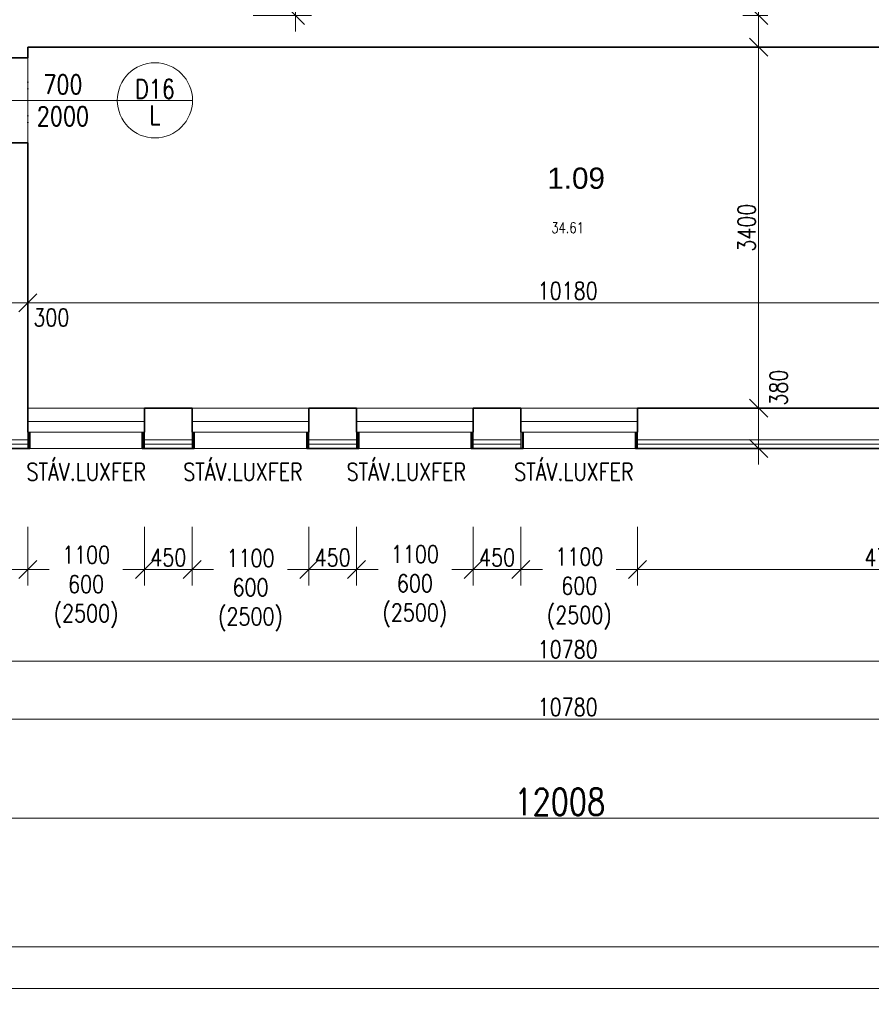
# Model space of a CAD drawing. Header units: millimetres. Extents: x -485339 to 350584, y -1189936 to 0.
# Tile 145 of 256: x -70281 to -62252, y -1065795 to -1056518. Entities that reach past the tile are written whole.
import ezdxf
from ezdxf.enums import TextEntityAlignment as Align

# ---------------------------------------------------------------- set-up
doc = ezdxf.new("R2010")
doc.units = ezdxf.units.MM
doc.header["$LTSCALE"] = 10
doc.linetypes.add('DĚLICÍ2', pattern=[15.875, 6.35, -3.175, 0, -3.175, 0, -3.175])
doc.layers.get('Defpoints').update_dxf_attribs({"color": 201})
for name, color, linetype, lineweight in [('N_popis_otvory', 10, 'Continuous', 18), ('N_čáry_obrys', 10, 'Continuous', 35), ('N_čáry_obv.plášt', 212, 'Continuous', 18), ('N_čáry_plné', 10, 'Continuous', 18), ('St_kóty', 132, 'Continuous', 18), ('St_otvory_okna', 40, 'Continuous', 18), ('St_plocha_místnosti', 250, 'Continuous', 18), ('St_čáry_nad', 250, 'DĚLICÍ2', 18), ('St_čáry_obrys', 5, 'Continuous', 35), ('St_čáry_plné', 250, 'Continuous', 18)]:
    doc.layers.add(name, color=color, linetype=linetype, lineweight=lineweight)
doc.layers.add('St_plocha_místn', color=140, linetype='Continuous', lineweight=18, plot=False)
doc.styles.add('Andy', font='arial.ttf')
doc.styles.get("Standard").update_dxf_attribs({"font": 'simplex.shx', "width": 0.8})
doc.linetypes.add('IZOLACE', pattern='A,0.0001,-0.1,[134,ltypeshp.shx,S=0.1,R=0,X=-0.1,Y=0],-0.2,[134,ltypeshp.shx,S=0.1,R=180,X=0.1,Y=0],-0.1', length=0.4001)
doc.dimstyles.new('stavebníM100', dxfattribs={"dimtxt": 165, "dimasz": 170, "dimexe": 150, "dimexo": 100, "dimgap": 30, "dimtad": 1, "dimdec": 0, "dimtxsty": 'Standard', "dimblk": 'OBLIQUE', "dimcen": -2.5, "dimdle": 150, "dimclrd": 256, "dimclre": 256, "dimclrt": 256, "dimadec": 4, "dimazin": 0, "dimtfac": 1, "dimtdec": 0, "dimtmove": 2, "dimatfit": 3, "dimldrblk": 'OBLIQUE', "dimfxl": 400, "dimfxlon": 1, "dimlwd": -1, "dimlwe": -1, "dimarcsym": 0})
doc.dimstyles.new('stavebníM100_modul', dxfattribs={"dimtxt": 250, "dimasz": 200, "dimexe": 150, "dimexo": 100, "dimgap": 30, "dimtad": 1, "dimdec": 0, "dimtxsty": 'Standard', "dimblk": 'DOT', "dimcen": -2.5, "dimdle": 150, "dimclrd": 256, "dimclre": 256, "dimclrt": 256, "dimadec": 4, "dimazin": 0, "dimtfac": 1, "dimtdec": 0, "dimtmove": 2, "dimatfit": 3, "dimldrblk": 'OBLIQUE', "dimfxl": 400, "dimfxlon": 1, "dimlwd": -1, "dimlwe": -1, "dimarcsym": 0})

# ---------------------------------------------------------------- blocks, each defined once
blk = doc.blocks.new('_OBLIQUE')
at = {"color": 0, "linetype": 'ByBlock'}
blk.add_line((-0.5, -0.5), (0.5, 0.5), dxfattribs=at)
blk = doc.blocks.new('*D5694')
at = {"layer": 'Defpoints', "color": 0}
for p in [(-70504.9, -1062274.1), (-59724.9, -1062274.1), (-59724.9, -1062562.9)]:
    blk.add_point(p, dxfattribs=at)
at = {"layer": 'St_kóty'}
for p, q in [((-70504.9, -1062374.1), (-70504.9, -1062712.9)), ((-59724.9, -1062374.1), (-59724.9, -1062712.9)), ((-70654.9, -1062562.9), (-59574.9, -1062562.9))]:
    blk.add_line(p, q, dxfattribs=at)
at = {"layer": 'St_kóty', "linetype": 'ByBlock', "xscale": 170, "yscale": 170, "zscale": 170, "rotation": 180}
blk.add_blockref('_OBLIQUE', (-70504.9, -1062562.9), dxfattribs=at)
at = {"layer": 'St_kóty', "linetype": 'ByBlock', "xscale": 170, "yscale": 170, "zscale": 170}
blk.add_blockref('_OBLIQUE', (-59724.9, -1062562.9), dxfattribs=at)
at = {"layer": 'St_kóty', "insert": (-65114.9, -1062450.4), "char_height": 165, "attachment_point": 5}
blk.add_mtext('10780', dxfattribs=at)
blk = doc.blocks.new('*D5696')
at = {"layer": 'Defpoints', "color": 0}
for p in [(-64454.9, -1060477.6), (-59724.9, -1060477.6), (-64454.9, -1061697.4)]:
    blk.add_point(p, dxfattribs=at)
at = {"layer": 'St_kóty'}
for p, q in [((-64454.9, -1061297.4), (-64454.9, -1061847.4)), ((-59724.9, -1061297.4), (-59724.9, -1061847.4)), ((-59574.9, -1061697.4), (-64604.9, -1061697.4))]:
    blk.add_line(p, q, dxfattribs=at)
at = {"layer": 'St_kóty', "linetype": 'ByBlock', "xscale": 170, "yscale": 170, "zscale": 170, "rotation": 180}
blk.add_blockref('_OBLIQUE', (-64454.9, -1061697.4), dxfattribs=at)
at = {"layer": 'St_kóty', "linetype": 'ByBlock', "xscale": 170, "yscale": 170, "zscale": 170}
blk.add_blockref('_OBLIQUE', (-59724.9, -1061697.4), dxfattribs=at)
at = {"layer": 'St_kóty', "insert": (-62089.9, -1061584.9), "char_height": 165, "attachment_point": 5}
blk.add_mtext('4730', dxfattribs=at)
blk = doc.blocks.new('*D5697')
at = {"layer": 'Defpoints', "color": 0}
for p in [(-65554.9, -1060477.6), (-64454.9, -1060477.6), (-65554.9, -1061697.4)]:
    blk.add_point(p, dxfattribs=at)
at = {"layer": 'St_kóty'}
for p, q in [((-65554.9, -1061297.4), (-65554.9, -1061847.4)), ((-64454.9, -1061297.4), (-64454.9, -1061847.4)), ((-65704.9, -1061697.4), (-65352.3, -1061697.4)), ((-64304.9, -1061697.4), (-64657.5, -1061697.4))]:
    blk.add_line(p, q, dxfattribs=at)
at = {"layer": 'St_kóty', "linetype": 'ByBlock', "xscale": 170, "yscale": 170, "zscale": 170, "rotation": 180}
blk.add_blockref('_OBLIQUE', (-65554.9, -1061697.4), dxfattribs=at)
at = {"layer": 'St_kóty', "linetype": 'ByBlock', "xscale": 170, "yscale": 170, "zscale": 170}
blk.add_blockref('_OBLIQUE', (-64454.9, -1061697.4), dxfattribs=at)
at = {"layer": 'St_kóty', "insert": (-65004.9, -1061879.3), "char_height": 165, "attachment_point": 5}
blk.add_mtext('1100\\P600\\P(2500)', dxfattribs=at)
blk = doc.blocks.new('*D5698')
at = {"layer": 'Defpoints', "color": 0}
for p in [(-66004.9, -1060477.6), (-65554.9, -1060477.6), (-66004.9, -1061697.4)]:
    blk.add_point(p, dxfattribs=at)
at = {"layer": 'St_kóty'}
for p, q in [((-66004.9, -1061297.4), (-66004.9, -1061847.4)), ((-65554.9, -1061297.4), (-65554.9, -1061847.4)), ((-65404.9, -1061697.4), (-66154.9, -1061697.4))]:
    blk.add_line(p, q, dxfattribs=at)
at = {"layer": 'St_kóty', "linetype": 'ByBlock', "xscale": 170, "yscale": 170, "zscale": 170, "rotation": 180}
blk.add_blockref('_OBLIQUE', (-66004.9, -1061697.4), dxfattribs=at)
at = {"layer": 'St_kóty', "linetype": 'ByBlock', "xscale": 170, "yscale": 170, "zscale": 170}
blk.add_blockref('_OBLIQUE', (-65554.9, -1061697.4), dxfattribs=at)
at = {"layer": 'St_kóty', "insert": (-65779.9, -1061584.9), "char_height": 165, "attachment_point": 5}
blk.add_mtext('450', dxfattribs=at)
blk = doc.blocks.new('*D5699')
at = {"layer": 'Defpoints', "color": 0}
for p in [(-67104.9, -1060477.6), (-66004.9, -1060477.6), (-67104.9, -1061697.4)]:
    blk.add_point(p, dxfattribs=at)
at = {"layer": 'St_kóty'}
for p, q in [((-67104.9, -1061297.4), (-67104.9, -1061847.4)), ((-66004.9, -1061297.4), (-66004.9, -1061847.4)), ((-67254.9, -1061697.4), (-66902.3, -1061697.4)), ((-65854.9, -1061697.4), (-66207.5, -1061697.4))]:
    blk.add_line(p, q, dxfattribs=at)
at = {"layer": 'St_kóty', "linetype": 'ByBlock', "xscale": 170, "yscale": 170, "zscale": 170, "rotation": 180}
blk.add_blockref('_OBLIQUE', (-67104.9, -1061697.4), dxfattribs=at)
at = {"layer": 'St_kóty', "linetype": 'ByBlock', "xscale": 170, "yscale": 170, "zscale": 170}
blk.add_blockref('_OBLIQUE', (-66004.9, -1061697.4), dxfattribs=at)
at = {"layer": 'St_kóty', "insert": (-66554.9, -1061856.4), "char_height": 165, "attachment_point": 5}
blk.add_mtext('1100\\P600\\P(2500)', dxfattribs=at)
blk = doc.blocks.new('*D5700')
at = {"layer": 'Defpoints', "color": 0}
for p in [(-67554.9, -1060477.6), (-67104.9, -1060477.6), (-67554.9, -1061697.4)]:
    blk.add_point(p, dxfattribs=at)
at = {"layer": 'St_kóty'}
for p, q in [((-67554.9, -1061297.4), (-67554.9, -1061847.4)), ((-67104.9, -1061297.4), (-67104.9, -1061847.4)), ((-66954.9, -1061697.4), (-67704.9, -1061697.4))]:
    blk.add_line(p, q, dxfattribs=at)
at = {"layer": 'St_kóty', "linetype": 'ByBlock', "xscale": 170, "yscale": 170, "zscale": 170, "rotation": 180}
blk.add_blockref('_OBLIQUE', (-67554.9, -1061697.4), dxfattribs=at)
at = {"layer": 'St_kóty', "linetype": 'ByBlock', "xscale": 170, "yscale": 170, "zscale": 170}
blk.add_blockref('_OBLIQUE', (-67104.9, -1061697.4), dxfattribs=at)
at = {"layer": 'St_kóty', "insert": (-67329.9, -1061584.9), "char_height": 165, "attachment_point": 5}
blk.add_mtext('450', dxfattribs=at)
blk = doc.blocks.new('*D5701')
at = {"layer": 'Defpoints', "color": 0}
for p in [(-68654.9, -1060477.6), (-67554.9, -1060477.6), (-68654.9, -1061697.4)]:
    blk.add_point(p, dxfattribs=at)
at = {"layer": 'St_kóty'}
for p, q in [((-68654.9, -1061297.4), (-68654.9, -1061847.4)), ((-67554.9, -1061297.4), (-67554.9, -1061847.4)), ((-68804.9, -1061697.4), (-68452.3, -1061697.4)), ((-67404.9, -1061697.4), (-67757.5, -1061697.4))]:
    blk.add_line(p, q, dxfattribs=at)
at = {"layer": 'St_kóty', "linetype": 'ByBlock', "xscale": 170, "yscale": 170, "zscale": 170, "rotation": 180}
blk.add_blockref('_OBLIQUE', (-68654.9, -1061697.4), dxfattribs=at)
at = {"layer": 'St_kóty', "linetype": 'ByBlock', "xscale": 170, "yscale": 170, "zscale": 170}
blk.add_blockref('_OBLIQUE', (-67554.9, -1061697.4), dxfattribs=at)
at = {"layer": 'St_kóty', "insert": (-68104.9, -1061893.1), "char_height": 165, "attachment_point": 5}
blk.add_mtext('1100\\P600\\P(2500)', dxfattribs=at)
blk = doc.blocks.new('*D5702')
at = {"layer": 'Defpoints', "color": 0}
for p in [(-69104.9, -1060477.6), (-68654.9, -1060477.6), (-69104.9, -1061697.4)]:
    blk.add_point(p, dxfattribs=at)
at = {"layer": 'St_kóty'}
for p, q in [((-69104.9, -1061297.4), (-69104.9, -1061847.4)), ((-68654.9, -1061297.4), (-68654.9, -1061847.4)), ((-68504.9, -1061697.4), (-69254.9, -1061697.4))]:
    blk.add_line(p, q, dxfattribs=at)
at = {"layer": 'St_kóty', "linetype": 'ByBlock', "xscale": 170, "yscale": 170, "zscale": 170, "rotation": 180}
blk.add_blockref('_OBLIQUE', (-69104.9, -1061697.4), dxfattribs=at)
at = {"layer": 'St_kóty', "linetype": 'ByBlock', "xscale": 170, "yscale": 170, "zscale": 170}
blk.add_blockref('_OBLIQUE', (-68654.9, -1061697.4), dxfattribs=at)
at = {"layer": 'St_kóty', "insert": (-68879.9, -1061584.9), "char_height": 165, "attachment_point": 5}
blk.add_mtext('450', dxfattribs=at)
blk = doc.blocks.new('*D5703')
at = {"layer": 'Defpoints', "color": 0}
for p in [(-69104.9, -1060477.6), (-70204.9, -1060557.6), (-70204.9, -1061697.4)]:
    blk.add_point(p, dxfattribs=at)
at = {"layer": 'St_kóty'}
for p, q in [((-70204.9, -1061297.4), (-70204.9, -1061847.4)), ((-69104.9, -1061297.4), (-69104.9, -1061847.4)), ((-70354.9, -1061697.4), (-70002.3, -1061697.4)), ((-68954.9, -1061697.4), (-69307.5, -1061697.4))]:
    blk.add_line(p, q, dxfattribs=at)
at = {"layer": 'St_kóty', "linetype": 'ByBlock', "xscale": 170, "yscale": 170, "zscale": 170, "rotation": 180}
blk.add_blockref('_OBLIQUE', (-70204.9, -1061697.4), dxfattribs=at)
at = {"layer": 'St_kóty', "linetype": 'ByBlock', "xscale": 170, "yscale": 170, "zscale": 170}
blk.add_blockref('_OBLIQUE', (-69104.9, -1061697.4), dxfattribs=at)
at = {"layer": 'St_kóty', "insert": (-69654.9, -1061863.2), "char_height": 165, "attachment_point": 5}
blk.add_mtext('1100\\P600\\P(2500)', dxfattribs=at)
blk = doc.blocks.new('*D5704')
at = {"layer": 'Defpoints', "color": 0}
for p in [(-70504.9, -1060477.6), (-70204.9, -1060557.6), (-70504.9, -1061697.4)]:
    blk.add_point(p, dxfattribs=at)
at = {"layer": 'St_kóty'}
for p, q in [((-70504.9, -1061297.4), (-70504.9, -1061847.4)), ((-70204.9, -1061297.4), (-70204.9, -1061847.4)), ((-70054.9, -1061697.4), (-70654.9, -1061697.4))]:
    blk.add_line(p, q, dxfattribs=at)
at = {"layer": 'St_kóty', "linetype": 'ByBlock', "xscale": 170, "yscale": 170, "zscale": 170, "rotation": 180}
blk.add_blockref('_OBLIQUE', (-70504.9, -1061697.4), dxfattribs=at)
at = {"layer": 'St_kóty', "linetype": 'ByBlock', "xscale": 170, "yscale": 170, "zscale": 170}
blk.add_blockref('_OBLIQUE', (-70204.9, -1061697.4), dxfattribs=at)
at = {"layer": 'St_kóty', "insert": (-70815.3, -1061834.4), "char_height": 165, "attachment_point": 5}
blk.add_mtext('300', dxfattribs=at)
blk = doc.blocks.new('*D5722')
at = {"layer": 'Defpoints', "color": 0}
for p in [(-70504.9, -1060477.6), (-59724.9, -1060477.6), (-59724.9, -1063107)]:
    blk.add_point(p, dxfattribs=at)
at = {"layer": 'St_kóty'}
for p, q in [((-70504.9, -1062707), (-70504.9, -1063257)), ((-59724.9, -1062707), (-59724.9, -1063257)), ((-70654.9, -1063107), (-59574.9, -1063107))]:
    blk.add_line(p, q, dxfattribs=at)
at = {"layer": 'St_kóty', "linetype": 'ByBlock', "xscale": 170, "yscale": 170, "zscale": 170, "rotation": 180}
blk.add_blockref('_OBLIQUE', (-70504.9, -1063107), dxfattribs=at)
at = {"layer": 'St_kóty', "linetype": 'ByBlock', "xscale": 170, "yscale": 170, "zscale": 170}
blk.add_blockref('_OBLIQUE', (-59724.9, -1063107), dxfattribs=at)
at = {"layer": 'St_kóty', "insert": (-65114.9, -1062994.5), "char_height": 165, "attachment_point": 5}
blk.add_mtext('10780', dxfattribs=at)
blk = doc.blocks.new('_Dot')
at = {"color": 0, "linetype": 'ByBlock', "lineweight": -2}
blk.add_line((-0.5, 0), (-1, 0), dxfattribs=at)
at = {"color": 0, "linetype": 'ByBlock', "const_width": 0.5}
blk.add_lwpolyline([(-0.25, 0, 1), (0.25, 0, 1)], format="xyb", close=True, dxfattribs=at)
blk = doc.blocks.new('*D5730')
at = {"layer": 'Defpoints', "color": 0}
for p in [(-71193, -1040782.2), (-59184.9, -1040782.6), (-71193, -1064041.5)]:
    blk.add_point(p, dxfattribs=at)
at = {"layer": 'St_kóty'}
for p, q in [((-71193, -1063641.5), (-71193, -1064191.5)), ((-59184.9, -1063641.5), (-59184.9, -1064191.5)), ((-59384.9, -1064041.5), (-70993, -1064041.5))]:
    blk.add_line(p, q, dxfattribs=at)
at = {"layer": 'St_kóty', "linetype": 'ByBlock', "xscale": 200, "yscale": 200, "zscale": 200, "rotation": 180}
blk.add_blockref('_Dot', (-71193, -1064041.5), dxfattribs=at)
at = {"layer": 'St_kóty', "linetype": 'ByBlock', "xscale": 200, "yscale": 200, "zscale": 200}
blk.add_blockref('_Dot', (-59184.9, -1064041.5), dxfattribs=at)
at = {"layer": 'St_kóty', "insert": (-65188.9, -1063886.5), "char_height": 250, "attachment_point": 5}
blk.add_mtext('12008', dxfattribs=at)
blk = doc.blocks.new('*D5800')
at = {"layer": 'Defpoints', "color": 0}
for p in [(-70204.9, -1060177.6), (-63313.9, -1060177.6), (-70204.9, -1060557.6)]:
    blk.add_point(p, dxfattribs=at)
at = {"layer": 'St_čáry_plné', "ltscale": 2}
for p, q in [((-63313.9, -1060707.6), (-63313.9, -1060027.6)), ((-63713.9, -1060177.6), (-63163.9, -1060177.6)), ((-63713.9, -1060557.6), (-63163.9, -1060557.6))]:
    blk.add_line(p, q, dxfattribs=at)
at = {"layer": 'St_čáry_plné', "linetype": 'ByBlock', "xscale": 170, "yscale": 170, "zscale": 170}
for p, rotation in [((-63313.9, -1060177.6), 90), ((-63313.9, -1060557.6), 270)]:
    blk.add_blockref('_OBLIQUE', p, dxfattribs=dict(at, rotation=rotation))
at = {"layer": 'St_čáry_plné', "insert": (-63125.9, -1059984.4), "char_height": 165, "attachment_point": 5, "rotation": 90}
blk.add_mtext('380', dxfattribs=at)
blk = doc.blocks.new('*D5801')
at = {"layer": 'Defpoints', "color": 0}
for p in [(-63313.9, -1056777.6), (-63125.9, -1056777.6), (-70204.9, -1060177.6)]:
    blk.add_point(p, dxfattribs=at)
at = {"layer": 'St_kóty'}
for p, q in [((-63313.9, -1060327.6), (-63313.9, -1056627.6)), ((-63225.9, -1056777.6), (-63463.9, -1056777.6)), ((-63713.9, -1060177.6), (-63163.9, -1060177.6))]:
    blk.add_line(p, q, dxfattribs=at)
at = {"layer": 'St_kóty', "linetype": 'ByBlock', "xscale": 170, "yscale": 170, "zscale": 170}
for p, rotation in [((-63313.9, -1056777.6), 90), ((-63313.9, -1060177.6), 270)]:
    blk.add_blockref('_OBLIQUE', p, dxfattribs=dict(at, rotation=rotation))
at = {"layer": 'St_kóty', "insert": (-63426.4, -1058477.6), "char_height": 165, "attachment_point": 5, "rotation": 90}
blk.add_mtext('3400', dxfattribs=at)
blk = doc.blocks.new('*D5802')
at = {"layer": 'Defpoints', "color": 0}
for p in [(-63313.9, -1056477.6), (-63125.9, -1056477.6), (-63125.9, -1056777.6)]:
    blk.add_point(p, dxfattribs=at)
at = {"layer": 'St_kóty'}
for p, q in [((-63313.9, -1056927.6), (-63313.9, -1056327.6)), ((-63225.9, -1056477.6), (-63463.9, -1056477.6)), ((-63225.9, -1056777.6), (-63463.9, -1056777.6))]:
    blk.add_line(p, q, dxfattribs=at)
at = {"layer": 'St_kóty', "linetype": 'ByBlock', "xscale": 170, "yscale": 170, "zscale": 170}
for p, rotation in [((-63313.9, -1056477.6), 90), ((-63313.9, -1056777.6), 270)]:
    blk.add_blockref('_OBLIQUE', p, dxfattribs=dict(at, rotation=rotation))
at = {"layer": 'St_kóty', "insert": (-63178.8, -1056226.4), "char_height": 165, "attachment_point": 5, "rotation": 90}
blk.add_mtext('300', dxfattribs=at)
blk = doc.blocks.new('*D5803')
at = {"layer": 'Defpoints', "color": 0}
for p in [(-63313.9, -1050797.6), (-61784.9, -1050797.6), (-63125.9, -1056477.6)]:
    blk.add_point(p, dxfattribs=at)
at = {"layer": 'St_kóty'}
for p, q in [((-63313.9, -1056627.6), (-63313.9, -1050647.6)), ((-62913.9, -1050797.6), (-63463.9, -1050797.6)), ((-63225.9, -1056477.6), (-63463.9, -1056477.6))]:
    blk.add_line(p, q, dxfattribs=at)
at = {"layer": 'St_kóty', "linetype": 'ByBlock', "xscale": 170, "yscale": 170, "zscale": 170}
for p, rotation in [((-63313.9, -1050797.6), 90), ((-63313.9, -1056477.6), 270)]:
    blk.add_blockref('_OBLIQUE', p, dxfattribs=dict(at, rotation=rotation))
at = {"layer": 'St_kóty', "insert": (-63426.4, -1053637.6), "char_height": 165, "attachment_point": 5, "rotation": 90}
blk.add_mtext('5680', dxfattribs=at)
blk = doc.blocks.new('*D5807')
at = {"layer": 'Defpoints', "color": 0}
for p in [(-70204.9, -1056177.6), (-67681.1, -1056177.6), (-70204.9, -1056477.6)]:
    blk.add_point(p, dxfattribs=at)
at = {"layer": 'St_kóty'}
for p, q in [((-67681.1, -1056627.6), (-67681.1, -1056027.6)), ((-68081.1, -1056177.6), (-67531.1, -1056177.6)), ((-68081.1, -1056477.6), (-67531.1, -1056477.6))]:
    blk.add_line(p, q, dxfattribs=at)
at = {"layer": 'St_kóty', "linetype": 'ByBlock', "xscale": 170, "yscale": 170, "zscale": 170}
for p, rotation in [((-67681.1, -1056177.6), 90), ((-67681.1, -1056477.6), 270)]:
    blk.add_blockref('_OBLIQUE', p, dxfattribs=dict(at, rotation=rotation))
at = {"layer": 'St_kóty', "insert": (-67485.4, -1055935.2), "char_height": 165, "attachment_point": 5, "rotation": 90}
blk.add_mtext('300', dxfattribs=at)
blk = doc.blocks.new('*D5810')
at = {"layer": 'Defpoints', "color": 0}
for p in [(-70204.9, -1059184.4), (-70504.9, -1059667.6), (-70204.9, -1059667.6)]:
    blk.add_point(p, dxfattribs=at)
at = {"layer": 'St_kóty'}
for p, q in [((-70504.9, -1059567.6), (-70504.9, -1059034.4)), ((-70204.9, -1059567.6), (-70204.9, -1059034.4)), ((-70654.9, -1059184.4), (-70054.9, -1059184.4))]:
    blk.add_line(p, q, dxfattribs=at)
at = {"layer": 'St_kóty', "linetype": 'ByBlock', "xscale": 170, "yscale": 170, "zscale": 170, "rotation": 180}
blk.add_blockref('_OBLIQUE', (-70504.9, -1059184.4), dxfattribs=at)
at = {"layer": 'St_kóty', "linetype": 'ByBlock', "xscale": 170, "yscale": 170, "zscale": 170}
blk.add_blockref('_OBLIQUE', (-70204.9, -1059184.4), dxfattribs=at)
at = {"layer": 'St_kóty', "insert": (-69982.1, -1059323.1), "char_height": 165, "attachment_point": 5}
blk.add_mtext('300', dxfattribs=at)
blk = doc.blocks.new('*D5811')
at = {"layer": 'Defpoints', "color": 0}
for p in [(-60024.9, -1058347.6), (-60024.9, -1059184.4), (-70204.9, -1059667.6)]:
    blk.add_point(p, dxfattribs=at)
at = {"layer": 'St_kóty'}
for p, q in [((-60024.9, -1058784.4), (-60024.9, -1059334.4)), ((-70204.9, -1059567.6), (-70204.9, -1059034.4)), ((-70354.9, -1059184.4), (-59874.9, -1059184.4))]:
    blk.add_line(p, q, dxfattribs=at)
at = {"layer": 'St_kóty', "linetype": 'ByBlock', "xscale": 170, "yscale": 170, "zscale": 170, "rotation": 180}
blk.add_blockref('_OBLIQUE', (-70204.9, -1059184.4), dxfattribs=at)
at = {"layer": 'St_kóty', "linetype": 'ByBlock', "xscale": 170, "yscale": 170, "zscale": 170}
blk.add_blockref('_OBLIQUE', (-60024.9, -1059184.4), dxfattribs=at)
at = {"layer": 'St_kóty', "insert": (-65114.9, -1059071.9), "char_height": 165, "attachment_point": 5}
blk.add_mtext('10180', dxfattribs=at)
blk = doc.blocks.new('*D6628')
at = {"layer": 'Defpoints', "color": 0}
for p in [(-43625.2, -1042045.8), (-140554.9, -1060077.6), (-43625.2, -1065645.1)]:
    blk.add_point(p, dxfattribs=at)
at = {"layer": 'St_kóty'}
for p, q in [((-140554.9, -1065245.1), (-140554.9, -1065795.1)), ((-43625.2, -1065245.1), (-43625.2, -1065795.1)), ((-140704.9, -1065645.1), (-43475.2, -1065645.1))]:
    blk.add_line(p, q, dxfattribs=at)
at = {"layer": 'St_kóty', "linetype": 'ByBlock', "xscale": 170, "yscale": 170, "zscale": 170, "rotation": 180}
blk.add_blockref('_OBLIQUE', (-140554.9, -1065645.1), dxfattribs=at)
at = {"layer": 'St_kóty', "linetype": 'ByBlock', "xscale": 170, "yscale": 170, "zscale": 170}
blk.add_blockref('_OBLIQUE', (-43625.2, -1065645.1), dxfattribs=at)
at = {"layer": 'St_kóty', "insert": (-92090, -1065532.6), "char_height": 165, "attachment_point": 5}
blk.add_mtext('96930', dxfattribs=at)
blk = doc.blocks.new('*D6629')
at = {"layer": 'Defpoints', "color": 0}
for p in [(-140554.9, -1060077.6), (-59724.9, -1060477.6), (-59724.9, -1065253.2)]:
    blk.add_point(p, dxfattribs=at)
at = {"layer": 'St_kóty'}
for p, q in [((-140554.9, -1064853.2), (-140554.9, -1065403.2)), ((-59724.9, -1064853.2), (-59724.9, -1065403.2)), ((-140704.9, -1065253.2), (-59574.9, -1065253.2))]:
    blk.add_line(p, q, dxfattribs=at)
at = {"layer": 'St_kóty', "linetype": 'ByBlock', "xscale": 170, "yscale": 170, "zscale": 170, "rotation": 180}
blk.add_blockref('_OBLIQUE', (-140554.9, -1065253.2), dxfattribs=at)
at = {"layer": 'St_kóty', "linetype": 'ByBlock', "xscale": 170, "yscale": 170, "zscale": 170}
blk.add_blockref('_OBLIQUE', (-59724.9, -1065253.2), dxfattribs=at)
at = {"layer": 'St_kóty', "insert": (-100139.9, -1065140.7), "char_height": 165, "attachment_point": 5}
blk.add_mtext('80830', dxfattribs=at)

msp = doc.modelspace()

# ---------------------------------------------------------------- linework, layer by layer
at = {"layer": 'N_popis_otvory'}
msp.add_lwpolyline([(-71008.1, -1057277.6), (-69360.6, -1057277.6)], dxfattribs=at)
msp.add_circle((-69006, -1057277.6), 354.6, dxfattribs=at)
at = {"layer": 'N_čáry_obrys', "ltscale": 2}
for points in [[(-70184.9, -1060557.6), (-70184.9, -1060402.6)], [(-69124.9, -1060557.6), (-69124.9, -1060402.6)], [(-68634.9, -1060557.6), (-68634.9, -1060402.6)], [(-67574.9, -1060557.6), (-67574.9, -1060402.6)], [(-67084.9, -1060557.6), (-67084.9, -1060402.6)], [(-66024.9, -1060557.6), (-66024.9, -1060402.6)], [(-65534.9, -1060557.6), (-65534.9, -1060402.6)], [(-64474.9, -1060557.6), (-64474.9, -1060402.6)], [(-70184.9, -1060557.6), (-70584.9, -1060557.6)], [(-68634.9, -1060557.6), (-69124.9, -1060557.6)], [(-67084.9, -1060557.6), (-67574.9, -1060557.6)], [(-65534.9, -1060557.6), (-66024.9, -1060557.6)], [(-59644.9, -1060557.6), (-64474.9, -1060557.6)]]:
    msp.add_lwpolyline(points, dxfattribs=at)
at = {"layer": 'N_čáry_obv.plášt', "linetype": 'IZOLACE', "ltscale": 2}
for points in [[(-70194.9, -1060557.6), (-70194.9, -1060402.6)], [(-69114.9, -1060557.6), (-69114.9, -1060402.6)], [(-68644.9, -1060557.6), (-68644.9, -1060402.6)], [(-67564.9, -1060557.6), (-67564.9, -1060402.6)], [(-67094.9, -1060557.6), (-67094.9, -1060402.6)], [(-66014.9, -1060557.6), (-66014.9, -1060402.6)], [(-65544.9, -1060557.6), (-65544.9, -1060402.6)], [(-64464.9, -1060557.6), (-64464.9, -1060402.6)]]:
    msp.add_lwpolyline(points, dxfattribs=at)
at = {"layer": 'N_čáry_obv.plášt', "linetype": 'IZOLACE', "ltscale": 8}
for points in [[(-70204.9, -1060517.6), (-70544.9, -1060517.6)], [(-68654.9, -1060517.6), (-69104.9, -1060517.6)], [(-67104.9, -1060517.6), (-67554.9, -1060517.6)], [(-65554.9, -1060517.6), (-66004.9, -1060517.6)], [(-59684.9, -1060517.6), (-64454.9, -1060517.6)]]:
    msp.add_lwpolyline(points, dxfattribs=at)
at = {"layer": 'N_čáry_plné'}
msp.add_lwpolyline([(-69360.6, -1057277.6), (-68651.4, -1057277.6)], dxfattribs=at)
at = {"layer": 'N_čáry_plné', "ltscale": 2}
for points in [[(-69124.9, -1060557.6), (-70204.9, -1060557.6)], [(-68634.9, -1060557.6), (-67554.9, -1060557.6)], [(-67084.9, -1060557.6), (-66004.9, -1060557.6)], [(-65534.9, -1060557.6), (-64474.9, -1060557.6)]]:
    msp.add_lwpolyline(points, dxfattribs=at)
at = {"layer": 'St_otvory_okna', "ltscale": 2}
for points in [[(-69104.9, -1060302.6), (-70204.9, -1060302.6)], [(-67554.9, -1060302.6), (-68654.9, -1060302.6)], [(-66004.9, -1060302.6), (-67104.9, -1060302.6)], [(-64454.9, -1060302.6), (-65554.9, -1060302.6)], [(-69104.9, -1060402.6), (-70204.9, -1060402.6)], [(-67554.9, -1060402.6), (-68654.9, -1060402.6)], [(-66004.9, -1060402.6), (-67104.9, -1060402.6)], [(-64454.9, -1060402.6), (-65554.9, -1060402.6)]]:
    msp.add_lwpolyline(points, dxfattribs=at)
at = {"layer": 'St_plocha_místn'}
msp.add_lwpolyline([(-70204.9, -1060177.6), (-60024.9, -1060177.6), (-60024.9, -1056777.6), (-70204.9, -1056777.6)], close=True, dxfattribs=at)
at = {"layer": 'St_čáry_nad', "ltscale": 2}
msp.add_lwpolyline([(-70204.9, -1057677.6), (-70204.9, -1056877.6)], dxfattribs=at)
at = {"layer": 'St_čáry_obrys', "ltscale": 2}
for points in [[(-70204.9, -1056877.6), (-70204.9, -1056777.6)], [(-60024.9, -1056777.6), (-70204.9, -1056777.6)], [(-70504.9, -1056877.6), (-70204.9, -1056877.6)], [(-70504.9, -1057677.6), (-70204.9, -1057677.6)], [(-70204.9, -1060402.6), (-70204.9, -1057677.6)], [(-68654.9, -1060177.6), (-69104.9, -1060177.6)], [(-69104.9, -1060402.6), (-69104.9, -1060177.6)], [(-68654.9, -1060402.6), (-68654.9, -1060177.6)], [(-67104.9, -1060177.6), (-67554.9, -1060177.6)], [(-67554.9, -1060402.6), (-67554.9, -1060177.6)], [(-67104.9, -1060402.6), (-67104.9, -1060177.6)], [(-65554.9, -1060177.6), (-66004.9, -1060177.6)], [(-66004.9, -1060402.6), (-66004.9, -1060177.6)], [(-65554.9, -1060402.6), (-65554.9, -1060177.6)], [(-60024.9, -1060177.6), (-64454.9, -1060177.6)], [(-64454.9, -1060402.6), (-64454.9, -1060177.6)]]:
    msp.add_lwpolyline(points, dxfattribs=at)
at = {"layer": 'St_čáry_plné', "ltscale": 2}
for points in [[(-70204.9, -1060177.6), (-69104.9, -1060177.6)], [(-68654.9, -1060177.6), (-67554.9, -1060177.6)], [(-67104.9, -1060177.6), (-66004.9, -1060177.6)], [(-65554.9, -1060177.6), (-64454.9, -1060177.6)], [(-70204.9, -1060557.6), (-70204.9, -1060302.6)], [(-69104.9, -1060557.6), (-69104.9, -1060402.6)], [(-68654.9, -1060557.6), (-68654.9, -1060402.6)], [(-67554.9, -1060557.6), (-67554.9, -1060402.6)], [(-67104.9, -1060557.6), (-67104.9, -1060402.6)], [(-66004.9, -1060557.6), (-66004.9, -1060402.6)], [(-65554.9, -1060557.6), (-65554.9, -1060402.6)], [(-64454.9, -1060557.6), (-64454.9, -1060402.6)], [(-70204.9, -1060477.6), (-70504.9, -1060477.6)], [(-68654.9, -1060477.6), (-69104.9, -1060477.6)], [(-67104.9, -1060477.6), (-67554.9, -1060477.6)], [(-65554.9, -1060477.6), (-66004.9, -1060477.6)], [(-59724.9, -1060477.6), (-64454.9, -1060477.6)]]:
    msp.add_lwpolyline(points, dxfattribs=at)

# ---------------------------------------------------------------- texts
at = {"layer": 'N_popis_otvory', "width": 0.8}
for s, p in [('D16', (-69006, -1057169.8)), ('L', (-69006, -1057416.5))]:
    msp.add_text(s, height=180, dxfattribs=at).set_placement(p, align=Align.MIDDLE_CENTER)
at = {"layer": 'N_popis_otvory', "insert": (-69873.5, -1057277.6), "char_height": 180, "width": 1342.526, "attachment_point": 5}
msp.add_mtext('700\\P2000', dxfattribs=at)
at = {"layer": 'St_otvory_okna', "lineweight": 18, "width": 0.8}
for p in [(-70216.9, -1060859.7), (-68739.3, -1060859.7), (-67198.9, -1060859.7), (-65619.3, -1060859.7)]:
    msp.add_text('STÁV.LUXFER', height=165, dxfattribs=at).set_placement(p)
at = {"layer": 'St_plocha_místn', "width": 0.8}
msp.add_text('34.61', height=100, dxfattribs=at).set_placement((-65114.9, -1058477.6), align=Align.MIDDLE_CENTER)
at = {"layer": 'St_plocha_místnosti', "ltscale": 2, "style": 'Andy'}
msp.add_text('1.09', height=200, dxfattribs=at).set_placement((-65306.9, -1058111.1))

# ---------------------------------------------------------------- dimensions: what is measured, and where the dimension line sits
at = {"layer": 'St_kóty'}
for base, p1, p2, dimstyle, picture, middle in [((-71193, -1064041.5), (-59184.9, -1040782.6), (-71193, -1040782.2), 'stavebníM100_modul', '*D5730', (-65188.9, -1063886.5)), ((-60024.9, -1059184.4), (-70204.9, -1059667.6), (-60024.9, -1058347.6), 'stavebníM100', '*D5811', (-65114.9, -1059071.9)), ((-59724.9, -1063107), (-70504.9, -1060477.6), (-59724.9, -1060477.6), 'stavebníM100', '*D5722', (-65114.9, -1062994.5))]:
    dim = msp.add_linear_dim(base=base, p1=p1, p2=p2, dimstyle=dimstyle, dxfattribs=at)
    dim.commit()
    dim.dimension.update_dxf_attribs({"geometry": picture, "text_midpoint": middle})
for base, p1, p2, picture, middle in [((-43625.2, -1065645.1), (-140554.9, -1060077.6), (-43625.2, -1042045.8), '*D6628', (-92090, -1065532.6)), ((-59724.9, -1065253.2), (-140554.9, -1060077.6), (-59724.9, -1060477.6), '*D6629', (-100139.9, -1065140.7)), ((-69104.9, -1061697.4), (-68654.9, -1060477.6), (-69104.9, -1060477.6), '*D5702', (-68879.9, -1061584.9)), ((-67554.9, -1061697.4), (-67104.9, -1060477.6), (-67554.9, -1060477.6), '*D5700', (-67329.9, -1061584.9)), ((-66004.9, -1061697.4), (-65554.9, -1060477.6), (-66004.9, -1060477.6), '*D5698', (-65779.9, -1061584.9)), ((-64454.9, -1061697.4), (-59724.9, -1060477.6), (-64454.9, -1060477.6), '*D5696', (-62089.9, -1061584.9)), ((-59724.9, -1062562.9), (-70504.9, -1062274.1), (-59724.9, -1062274.1), '*D5694', (-65114.9, -1062450.4))]:
    dim = msp.add_linear_dim(base=base, p1=p1, p2=p2, dimstyle='stavebníM100', override={"dimtxsty": 'Standard', "dimldrblk": 'OBLIQUE'}, dxfattribs=at)
    dim.commit()
    dim.dimension.update_dxf_attribs({"geometry": picture, "text_midpoint": middle})
for base, p1, p2, picture, middle in [((-63313.9, -1050797.6), (-63125.9, -1056477.6), (-61784.9, -1050797.6), '*D5803', (-63426.4, -1053637.6)), ((-63313.9, -1056777.6), (-70204.9, -1060177.6), (-63125.9, -1056777.6), '*D5801', (-63426.4, -1058477.6))]:
    dim = msp.add_linear_dim(base=base, p1=p1, p2=p2, angle=90, dimstyle='stavebníM100', dxfattribs=at)
    dim.commit()
    dim.dimension.update_dxf_attribs({"geometry": picture, "text_midpoint": middle})
for base, p1, p2, picture, middle in [((-67681.1, -1056177.6), (-70204.9, -1056477.6), (-70204.9, -1056177.6), '*D5807', (-67485.4, -1055935.2)), ((-63313.9, -1056477.6), (-63125.9, -1056777.6), (-63125.9, -1056477.6), '*D5802', (-63178.8, -1056226.4))]:
    dim = msp.add_linear_dim(base=base, p1=p1, p2=p2, angle=90, dimstyle='stavebníM100', dxfattribs=at)
    dim.commit()
    dim.dimension.update_dxf_attribs({"geometry": picture, "text_midpoint": middle, "dimtype": 160})
dim = msp.add_linear_dim(base=(-70204.9, -1059184.4), p1=(-70504.9, -1059667.6), p2=(-70204.9, -1059667.6), dimstyle='stavebníM100', dxfattribs=at)
dim.commit()
dim.dimension.update_dxf_attribs({"geometry": '*D5810', "text_midpoint": (-69982.1, -1059323.1), "dimtype": 160})
dim = msp.add_linear_dim(base=(-70504.9, -1061697.4), p1=(-70204.9, -1060557.6), p2=(-70504.9, -1060477.6), dimstyle='stavebníM100', override={"dimtxsty": 'Standard', "dimldrblk": 'OBLIQUE'}, dxfattribs=at)
dim.commit()
dim.dimension.update_dxf_attribs({"geometry": '*D5704', "text_midpoint": (-70815.3, -1061834.4), "dimtype": 160})
for base, p1, p2, picture, middle in [((-70204.9, -1061697.4), (-69104.9, -1060477.6), (-70204.9, -1060557.6), '*D5703', (-69654.9, -1061863.2)), ((-68654.9, -1061697.4), (-67554.9, -1060477.6), (-68654.9, -1060477.6), '*D5701', (-68104.9, -1061893.1)), ((-67104.9, -1061697.4), (-66004.9, -1060477.6), (-67104.9, -1060477.6), '*D5699', (-66554.9, -1061856.4)), ((-65554.9, -1061697.4), (-64454.9, -1060477.6), (-65554.9, -1060477.6), '*D5697', (-65004.9, -1061879.3))]:
    dim = msp.add_linear_dim(base=base, p1=p1, p2=p2, text='<>\\P600\\P(2500)', dimstyle='stavebníM100', override={"dimtxsty": 'Standard', "dimldrblk": 'OBLIQUE'}, dxfattribs=at)
    dim.commit()
    dim.dimension.update_dxf_attribs({"geometry": picture, "text_midpoint": middle, "dimtype": 160})
at = {"layer": 'St_čáry_plné', "ltscale": 2}
dim = msp.add_linear_dim(base=(-63313.9, -1060177.6), p1=(-70204.9, -1060557.6), p2=(-70204.9, -1060177.6), angle=90, dimstyle='stavebníM100', dxfattribs=at)
dim.commit()
dim.dimension.update_dxf_attribs({"geometry": '*D5800', "text_midpoint": (-63125.9, -1059984.4), "dimtype": 160})

doc.saveas('drawing.dxf')
